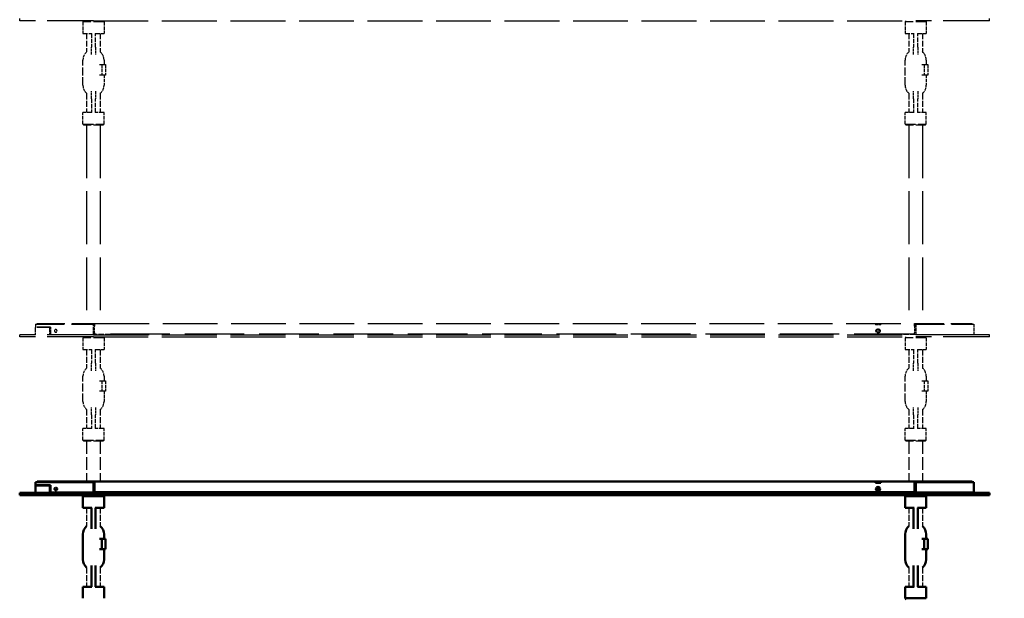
# Model space of a CAD drawing. Header units: millimetres. Extents: x 673 to 4813, y 821 to 3468.
# Tile 10 of 29: x 961 to 1895, y 2147 to 2696. Entities that reach past the tile are written whole.
import ezdxf

# ---------------------------------------------------------------- set-up
doc = ezdxf.new("R2010")
doc.units = ezdxf.units.MM
doc.header["$LTSCALE"] = 18
doc.linetypes.add('DASHED', pattern=[0.2068, 0.1655, -0.0413])
doc.layers.add('Widoczne (ISO)', color=7, linetype='Continuous', lineweight=50)
doc.layers.add('Wymiar (ISO)', color=7, linetype='Continuous', lineweight=18)
doc.styles.add('Tekst notatki (ISO)', font='tahoma.ttf')
doc.dimstyles.new('Domyślne (ISO)', dxfattribs={"dimscale": 18, "dimtxt": 3, "dimasz": 3, "dimexe": 3.175, "dimexo": 0, "dimgap": 0.762, "dimtad": 1, "dimdec": 1, "dimlfac": 0.03937, "dimrnd": 1e-08, "dimzin": 0, "dimdsep": 46, "dimtxsty": 'Tekst notatki (ISO)', "dimblk": 'Filled-1', "dimcen": 0.09, "dimdle": 10, "dimse1": 1, "dimse2": 1, "dimclrd": 256, "dimclre": 256, "dimclrt": 256, "dimadec": 0, "dimazin": 0, "dimtfac": 0.666667, "dimtmove": 0, "dimatfit": 3, "dimfxl": 1, "dimtolj": 1, "dimlwd": 15, "dimlwe": 15, "dimarcsym": 0})

# ---------------------------------------------------------------- blocks, each defined once
blk = doc.blocks.new('Filled-1')
at = {"color": 0}
for p, q in [((0, 0), (-1, 0.25)), ((-1, 0.25), (-1, -0.25)), ((-1, 0), (0, 0)), ((-1, -0.25), (0, 0))]:
    blk.add_line(p, q, dxfattribs=at)
at = {"color": 0, "flags": 128}
blk.add_lwpolyline([(-1, -0.25), (0, 0), (-1, 0.25), (-1, -0.25)], dxfattribs=at)
at = {"color": 0}
blk.add_solid([(-1, -0.25), (0, 0), (-1, 0.25), (-1, -0.25)], dxfattribs=at)
blk = doc.blocks.new('*D4')
at = {"layer": 'Defpoints', "color": 0, "transparency": 16777216}
for p in [(1810.42, 2257.73), (2437.43, 2257.73), (2007.79, 1220.5)]:
    blk.add_point(p, dxfattribs=at)
at = {"layer": 'Wymiar (ISO)', "lineweight": 15, "transparency": 16777216}
blk.add_line((2437.43, 1274.5), (2437.43, 2203.73), dxfattribs=at)
at = {"layer": 'Wymiar (ISO)', "lineweight": 15, "transparency": 16777216, "xscale": 54, "yscale": 54, "zscale": 54}
for p, rotation in [((2437.43, 2257.73), 90), ((2437.43, 1220.5), 270)]:
    blk.add_blockref('Filled-1', p, dxfattribs=dict(at, rotation=rotation))
at = {"layer": 'Wymiar (ISO)', "lineweight": 18, "transparency": 16777216, "insert": (2276.23, 1590.46), "char_height": 54, "attachment_point": 1, "rotation": 90, "style": 'Tekst notatki (ISO)'}
blk.add_mtext('\\A1;40.8\\P1037 mm', dxfattribs=at)
blk = doc.blocks.new('*D5')
at = {"layer": 'Defpoints', "color": 0, "transparency": 16777216}
for p in [(1810.42, 2407.73), (2437.43, 2407.73), (2007.79, 1220.5)]:
    blk.add_point(p, dxfattribs=at)
at = {"layer": 'Wymiar (ISO)', "lineweight": 15, "transparency": 16777216}
blk.add_line((2437.43, 1274.5), (2437.43, 2353.73), dxfattribs=at)
at = {"layer": 'Wymiar (ISO)', "lineweight": 15, "transparency": 16777216, "xscale": 54, "yscale": 54, "zscale": 54}
for p, rotation in [((2437.43, 2407.73), 90), ((2437.43, 1220.5), 270)]:
    blk.add_blockref('Filled-1', p, dxfattribs=dict(at, rotation=rotation))
at = {"layer": 'Wymiar (ISO)', "lineweight": 18, "transparency": 16777216, "insert": (2276.23, 2232.68), "char_height": 54, "attachment_point": 1, "rotation": 90, "style": 'Tekst notatki (ISO)'}
blk.add_mtext('\\A1;46.7\\P1187 mm', dxfattribs=at)
blk = doc.blocks.new('*D6')
at = {"layer": 'Defpoints', "color": 0, "transparency": 16777216}
for p in [(1810.42, 2707.73), (2437.43, 2707.73), (2007.79, 1220.5)]:
    blk.add_point(p, dxfattribs=at)
at = {"layer": 'Wymiar (ISO)', "lineweight": 15, "transparency": 16777216}
for p, q in [((2437.43, 2707.73), (2437.43, 3086.47)), ((2437.43, 1274.5), (2437.43, 2653.73))]:
    blk.add_line(p, q, dxfattribs=at)
at = {"layer": 'Wymiar (ISO)', "lineweight": 15, "transparency": 16777216, "xscale": 54, "yscale": 54, "zscale": 54}
for p, rotation in [((2437.43, 2707.73), 90), ((2437.43, 1220.5), 270)]:
    blk.add_blockref('Filled-1', p, dxfattribs=dict(at, rotation=rotation))
at = {"layer": 'Wymiar (ISO)', "lineweight": 18, "transparency": 16777216, "insert": (2276.01, 2775.45), "char_height": 54, "attachment_point": 1, "rotation": 90, "style": 'Tekst notatki (ISO)'}
blk.add_mtext('\\A1;58.6\\P1487 mm', dxfattribs=at)
blk = doc.blocks.new('*D7')
at = {"layer": 'Defpoints', "color": 0, "transparency": 16777216}
for p in [(1810.42, 3157.73), (2437.43, 3157.73), (2007.79, 1220.5)]:
    blk.add_point(p, dxfattribs=at)
at = {"layer": 'Wymiar (ISO)', "lineweight": 15, "transparency": 16777216}
blk.add_line((2437.43, 1274.5), (2437.43, 3103.73), dxfattribs=at)
at = {"layer": 'Wymiar (ISO)', "lineweight": 15, "transparency": 16777216, "xscale": 54, "yscale": 54, "zscale": 54}
for p, rotation in [((2437.43, 3157.73), 90), ((2437.43, 1220.5), 270)]:
    blk.add_blockref('Filled-1', p, dxfattribs=dict(at, rotation=rotation))
at = {"layer": 'Wymiar (ISO)', "lineweight": 18, "transparency": 16777216, "insert": (2276.34, 2998.67), "char_height": 54, "attachment_point": 1, "rotation": 90, "style": 'Tekst notatki (ISO)'}
blk.add_mtext('\\A1;76.3\\P1937 mm', dxfattribs=at)

msp = doc.modelspace()

# ---------------------------------------------------------------- linework, layer by layer
at = {"layer": 'Widoczne (ISO)', "linetype": 'DASHED', "lineweight": 25, "ltscale": 0.211431}
for p, q in [((961.42, 2694.98), (961.42, 2696.98)), ((1881.42, 2694.98), (1881.42, 2696.98)), ((961.42, 2394.98), (961.42, 2396.98)), ((1881.42, 2394.98), (1881.42, 2396.98))]:
    msp.add_line(p, q, dxfattribs=at)
at = {"layer": 'Widoczne (ISO)', "linetype": 'DASHED', "lineweight": 25, "ltscale": 14.769469}
for p, q in [((1031.42, 2694.98), (961.42, 2694.98)), ((1881.42, 2694.98), (1811.42, 2694.98)), ((1031.42, 2396.98), (961.42, 2396.98)), ((1031.42, 2394.98), (961.42, 2394.98)), ((1881.42, 2396.98), (1811.42, 2396.98)), ((1881.42, 2394.98), (1811.42, 2394.98))]:
    msp.add_line(p, q, dxfattribs=at)
at = {"layer": 'Widoczne (ISO)', "linetype": 'DASHED', "lineweight": 25, "ltscale": 0.149475}
for p, q in [((1022.42, 2694.98), (1021.42, 2693.98)), ((1040.42, 2694.98), (1041.42, 2693.98)), ((1802.42, 2694.98), (1801.42, 2693.98)), ((1820.42, 2694.98), (1821.42, 2693.98)), ((1022.42, 2595.98), (1021.42, 2596.98)), ((1040.42, 2595.98), (1041.42, 2596.98)), ((1802.42, 2595.98), (1801.42, 2596.98)), ((1820.42, 2595.98), (1821.42, 2596.98)), ((1022.42, 2394.98), (1021.42, 2393.98)), ((1040.42, 2394.98), (1041.42, 2393.98)), ((1802.42, 2394.98), (1801.42, 2393.98)), ((1820.42, 2394.98), (1821.42, 2393.98)), ((1022.42, 2295.98), (1021.42, 2296.98)), ((1040.42, 2295.98), (1041.42, 2296.98)), ((1802.42, 2295.98), (1801.42, 2296.98)), ((1820.42, 2295.98), (1821.42, 2296.98))]:
    msp.add_line(p, q, dxfattribs=at)
at = {"layer": 'Widoczne (ISO)', "linetype": 'DASHED', "lineweight": 25, "ltscale": 3.322615}
for p, q in [((1041.42, 2693.98), (1021.42, 2693.98)), ((1821.42, 2693.98), (1801.42, 2693.98)), ((1021.42, 2596.98), (1041.42, 2596.98)), ((1801.42, 2596.98), (1821.42, 2596.98)), ((1041.42, 2393.98), (1021.42, 2393.98)), ((1821.42, 2393.98), (1801.42, 2393.98)), ((1021.42, 2296.98), (1041.42, 2296.98)), ((1801.42, 2296.98), (1821.42, 2296.98))]:
    msp.add_line(p, q, dxfattribs=at)
at = {"layer": 'Widoczne (ISO)', "linetype": 'DASHED', "lineweight": 25, "ltscale": 1.163318}
for p, q in [((1021.42, 2693.98), (1021.42, 2682.98)), ((1041.42, 2693.98), (1041.42, 2682.98)), ((1801.42, 2693.98), (1801.42, 2682.98)), ((1821.42, 2693.98), (1821.42, 2682.98)), ((1021.42, 2596.98), (1021.42, 2607.98)), ((1041.42, 2596.98), (1041.42, 2607.98)), ((1801.42, 2596.98), (1801.42, 2607.98)), ((1821.42, 2596.98), (1821.42, 2607.98)), ((1021.42, 2393.98), (1021.42, 2382.98)), ((1041.42, 2393.98), (1041.42, 2382.98)), ((1801.42, 2393.98), (1801.42, 2382.98)), ((1821.42, 2393.98), (1821.42, 2382.98)), ((1021.42, 2296.98), (1021.42, 2307.98)), ((1041.42, 2296.98), (1041.42, 2307.98)), ((1801.42, 2296.98), (1801.42, 2307.98)), ((1821.42, 2296.98), (1821.42, 2307.98))]:
    msp.add_line(p, q, dxfattribs=at)
at = {"layer": 'Widoczne (ISO)', "linetype": 'DASHED', "lineweight": 25, "ltscale": 17.461853}
for p, q in [((1031.42, 2694.98), (1811.42, 2694.98)), ((1031.42, 2396.98), (1811.42, 2396.98)), ((1031.42, 2394.98), (1811.42, 2394.98))]:
    msp.add_line(p, q, dxfattribs=at)
at = {"layer": 'Widoczne (ISO)', "linetype": 'DASHED', "lineweight": 25, "ltscale": 1.493558}
for p, q in [((1021.42, 2682.98), (1029.84, 2682.98)), ((1033, 2682.98), (1041.42, 2682.98)), ((1801.42, 2682.98), (1809.84, 2682.98)), ((1813, 2682.98), (1821.42, 2682.98)), ((1029.84, 2607.98), (1021.42, 2607.98)), ((1041.42, 2607.98), (1033, 2607.98)), ((1809.84, 2607.98), (1801.42, 2607.98)), ((1821.42, 2607.98), (1813, 2607.98)), ((1021.42, 2382.98), (1029.84, 2382.98)), ((1033, 2382.98), (1041.42, 2382.98)), ((1801.42, 2382.98), (1809.84, 2382.98)), ((1813, 2382.98), (1821.42, 2382.98)), ((1029.84, 2307.98), (1021.42, 2307.98)), ((1041.42, 2307.98), (1033, 2307.98)), ((1809.84, 2307.98), (1801.42, 2307.98)), ((1821.42, 2307.98), (1813, 2307.98))]:
    msp.add_line(p, q, dxfattribs=at)
at = {"layer": 'Widoczne (ISO)', "linetype": 'DASHED', "lineweight": 25, "ltscale": 1.866727}
for p, q in [((1024.92, 2682.98), (1024.92, 2665.33)), ((1037.92, 2682.98), (1037.92, 2665.33)), ((1804.92, 2682.98), (1804.92, 2665.33)), ((1817.92, 2682.98), (1817.92, 2665.33)), ((1024.92, 2382.98), (1024.92, 2365.33)), ((1037.92, 2382.98), (1037.92, 2365.33)), ((1804.92, 2382.98), (1804.92, 2365.33)), ((1817.92, 2382.98), (1817.92, 2365.33)), ((1024.92, 2232.98), (1024.92, 2215.33)), ((1037.92, 2232.98), (1037.92, 2215.33)), ((1804.92, 2232.98), (1804.92, 2215.33)), ((1817.92, 2232.98), (1817.92, 2215.33))]:
    msp.add_line(p, q, dxfattribs=at)
at = {"layer": 'Widoczne (ISO)', "linetype": 'DASHED', "lineweight": 25, "ltscale": 1.374849}
for p, q in [((1029.42, 2682.98), (1029.42, 2669.98)), ((1033.42, 2669.98), (1033.42, 2682.98)), ((1809.42, 2682.98), (1809.42, 2669.98)), ((1813.42, 2669.98), (1813.42, 2682.98)), ((1029.42, 2620.98), (1029.42, 2607.98)), ((1033.42, 2607.98), (1033.42, 2620.98)), ((1809.42, 2620.98), (1809.42, 2607.98)), ((1813.42, 2607.98), (1813.42, 2620.98)), ((1029.42, 2382.98), (1029.42, 2369.98)), ((1033.42, 2369.98), (1033.42, 2382.98)), ((1809.42, 2382.98), (1809.42, 2369.98)), ((1813.42, 2369.98), (1813.42, 2382.98)), ((1029.42, 2320.98), (1029.42, 2307.98)), ((1033.42, 2307.98), (1033.42, 2320.98)), ((1809.42, 2320.98), (1809.42, 2307.98)), ((1813.42, 2307.98), (1813.42, 2320.98))]:
    msp.add_line(p, q, dxfattribs=at)
at = {"layer": 'Widoczne (ISO)', "linetype": 'DASHED', "lineweight": 25, "ltscale": 0.844161}
for p, q in [((1029.42, 2662.93), (1029.42, 2669.98)), ((1033.42, 2669.98), (1033.42, 2662.93)), ((1809.42, 2662.93), (1809.42, 2669.98)), ((1813.42, 2669.98), (1813.42, 2662.93)), ((1029.42, 2620.98), (1029.42, 2628.03)), ((1033.42, 2628.03), (1033.42, 2620.98)), ((1809.42, 2620.98), (1809.42, 2628.03)), ((1813.42, 2628.03), (1813.42, 2620.98)), ((1029.42, 2362.93), (1029.42, 2369.98)), ((1033.42, 2369.98), (1033.42, 2362.93)), ((1809.42, 2362.93), (1809.42, 2369.98)), ((1813.42, 2369.98), (1813.42, 2362.93)), ((1029.42, 2320.98), (1029.42, 2328.03)), ((1033.42, 2328.03), (1033.42, 2320.98)), ((1809.42, 2320.98), (1809.42, 2328.03)), ((1813.42, 2328.03), (1813.42, 2320.98))]:
    msp.add_line(p, q, dxfattribs=at)
at = {"layer": 'Widoczne (ISO)', "linetype": 'DASHED', "lineweight": 25, "ltscale": 2.538267}
for p, q in [((1021.42, 2633.73), (1021.42, 2657.73)), ((1801.42, 2633.73), (1801.42, 2657.73)), ((1021.42, 2333.73), (1021.42, 2357.73)), ((1801.42, 2333.73), (1801.42, 2357.73))]:
    msp.add_line(p, q, dxfattribs=at)
at = {"layer": 'Widoczne (ISO)', "linetype": 'DASHED', "lineweight": 25, "ltscale": 0.260949}
for p, q in [((1037.28, 2653.48), (1039.42, 2653.48)), ((1817.28, 2653.48), (1819.42, 2653.48)), ((1039.42, 2643.48), (1037.28, 2643.48)), ((1819.42, 2643.48), (1817.28, 2643.48)), ((1037.28, 2353.48), (1039.42, 2353.48)), ((1817.28, 2353.48), (1819.42, 2353.48)), ((1039.42, 2343.48), (1037.28, 2343.48)), ((1819.42, 2343.48), (1817.28, 2343.48))]:
    msp.add_line(p, q, dxfattribs=at)
at = {"layer": 'Widoczne (ISO)', "linetype": 'DASHED', "lineweight": 25, "ltscale": 0.427345}
for p, q in [((1039.42, 2653.48), (1042.92, 2653.48)), ((1819.42, 2653.48), (1822.92, 2653.48)), ((1042.92, 2643.48), (1039.42, 2643.48)), ((1822.92, 2643.48), (1819.42, 2643.48)), ((1039.42, 2353.48), (1042.92, 2353.48)), ((1819.42, 2353.48), (1822.92, 2353.48)), ((1042.92, 2343.48), (1039.42, 2343.48)), ((1822.92, 2343.48), (1819.42, 2343.48))]:
    msp.add_line(p, q, dxfattribs=at)
at = {"layer": 'Widoczne (ISO)', "linetype": 'DASHED', "lineweight": 25, "ltscale": 1.057553}
for p, q in [((1039.42, 2653.48), (1039.42, 2643.48)), ((1042.92, 2653.48), (1042.92, 2643.48)), ((1819.42, 2653.48), (1819.42, 2643.48)), ((1822.92, 2653.48), (1822.92, 2643.48)), ((1031.42, 2397.23), (1031.42, 2407.23)), ((1811.42, 2407.23), (1811.42, 2397.23)), ((1866.42, 2407.23), (1866.42, 2397.23)), ((1039.42, 2353.48), (1039.42, 2343.48)), ((1042.92, 2353.48), (1042.92, 2343.48)), ((1819.42, 2353.48), (1819.42, 2343.48)), ((1822.92, 2353.48), (1822.92, 2343.48))]:
    msp.add_line(p, q, dxfattribs=at)
at = {"layer": 'Widoczne (ISO)', "linetype": 'DASHED', "lineweight": 25, "ltscale": 0.449403}
for p, q in [((1041.42, 2657.73), (1041.42, 2653.48)), ((1821.42, 2657.73), (1821.42, 2653.48)), ((1041.42, 2357.73), (1041.42, 2353.48)), ((1821.42, 2357.73), (1821.42, 2353.48))]:
    msp.add_line(p, q, dxfattribs=at)
at = {"layer": 'Widoczne (ISO)', "linetype": 'DASHED', "lineweight": 25, "ltscale": 1.031112}
for p, q in [((1041.42, 2643.48), (1041.42, 2633.73)), ((1821.42, 2643.48), (1821.42, 2633.73)), ((1041.42, 2343.48), (1041.42, 2333.73)), ((1821.42, 2343.48), (1821.42, 2333.73))]:
    msp.add_line(p, q, dxfattribs=at)
at = {"layer": 'Widoczne (ISO)', "linetype": 'DASHED', "lineweight": 25, "ltscale": 1.91961}
for p, q in [((1024.92, 2626.13), (1024.92, 2607.98)), ((1037.92, 2626.13), (1037.92, 2607.98)), ((1804.92, 2626.13), (1804.92, 2607.98)), ((1817.92, 2626.13), (1817.92, 2607.98)), ((1024.92, 2326.13), (1024.92, 2307.98)), ((1037.92, 2326.13), (1037.92, 2307.98)), ((1804.92, 2326.13), (1804.92, 2307.98)), ((1817.92, 2326.13), (1817.92, 2307.98)), ((1024.92, 2176.13), (1024.92, 2157.98)), ((1037.92, 2176.13), (1037.92, 2157.98)), ((1804.92, 2176.13), (1804.92, 2157.98)), ((1817.92, 2176.13), (1817.92, 2157.98))]:
    msp.add_line(p, q, dxfattribs=at)
at = {"layer": 'Widoczne (ISO)', "linetype": 'DASHED', "lineweight": 25, "ltscale": 2.990344}
for p, q in [((1040.42, 2595.98), (1022.42, 2595.98)), ((1820.42, 2595.98), (1802.42, 2595.98)), ((1040.42, 2295.98), (1022.42, 2295.98)), ((1820.42, 2295.98), (1802.42, 2295.98))]:
    msp.add_line(p, q, dxfattribs=at)
at = {"layer": 'Widoczne (ISO)', "linetype": 'DASHED', "lineweight": 25, "ltscale": 16.857405}
for p, q in [((1024.92, 2595.98), (1024.92, 2407.73)), ((1037.92, 2595.98), (1037.92, 2407.73)), ((1804.92, 2595.98), (1804.92, 2407.73)), ((1817.92, 2595.98), (1817.92, 2407.73))]:
    msp.add_line(p, q, dxfattribs=at)
at = {"layer": 'Widoczne (ISO)', "linetype": 'DASHED', "lineweight": 25, "ltscale": 9.137366}
for p, q in [((976.42, 2407.23), (1031.42, 2407.23)), ((1811.42, 2407.23), (1866.42, 2407.23)), ((1811.42, 2397.23), (1866.42, 2397.23))]:
    msp.add_line(p, q, dxfattribs=at)
at = {"layer": 'Widoczne (ISO)', "linetype": 'DASHED', "lineweight": 25, "ltscale": 0.317196}
msp.add_line((976.42, 2407.23), (976.42, 2404.23), dxfattribs=at)
at = {"layer": 'Widoczne (ISO)', "linetype": 'DASHED', "lineweight": 25, "ltscale": 4.285647}
msp.add_line((990.69, 2404.23), (976.42, 2404.23), dxfattribs=at)
at = {"layer": 'Widoczne (ISO)', "linetype": 'DASHED', "lineweight": 25, "ltscale": 4.17134}
msp.add_line((989.97, 2403.98), (976.42, 2403.98), dxfattribs=at)
at = {"layer": 'Widoczne (ISO)', "linetype": 'DASHED', "lineweight": 25, "ltscale": 0.740257}
for p, q in [((976.42, 2396.98), (976.42, 2403.98)), ((989.97, 2396.98), (989.97, 2403.98)), ((990.69, 2404.23), (990.69, 2397.23))]:
    msp.add_line(p, q, dxfattribs=at)
at = {"layer": 'Widoczne (ISO)', "linetype": 'DASHED', "lineweight": 25, "ltscale": 8.834781}
for p, q in [((977.92, 2407.73), (1030.92, 2407.73)), ((1811.93, 2407.73), (1864.92, 2407.73))]:
    msp.add_line(p, q, dxfattribs=at)
at = {"layer": 'Widoczne (ISO)', "linetype": 'DASHED', "lineweight": 25, "ltscale": 0.052783}
for p, q in [((977.92, 2407.23), (977.92, 2407.73)), ((1031.42, 2407.23), (1031.42, 2407.73)), ((1811.42, 2407.73), (1811.42, 2407.23)), ((1864.92, 2407.23), (1864.92, 2407.73)), ((1047.82, 2397.73), (1047.82, 2397.23)), ((1084.25, 2397.23), (1084.25, 2397.73)), ((1770.69, 2397.73), (1770.69, 2397.23)), ((1795.03, 2397.23), (1795.03, 2397.73))]:
    msp.add_line(p, q, dxfattribs=at)
at = {"layer": 'Widoczne (ISO)', "linetype": 'DASHED', "lineweight": 25, "ltscale": 0.078544}
msp.add_line((989.97, 2403.98), (990.69, 2403.98), dxfattribs=at)
at = {"layer": 'Widoczne (ISO)', "linetype": 'DASHED', "lineweight": 25, "ltscale": 0.083467}
for p, q in [((1030.92, 2407.73), (1031.42, 2407.73)), ((1811.42, 2407.73), (1811.93, 2407.73))]:
    msp.add_line(p, q, dxfattribs=at)
at = {"layer": 'Widoczne (ISO)', "linetype": 'DASHED', "lineweight": 25, "ltscale": 0.166036}
for p, q in [((1031.42, 2407.73), (1032.42, 2407.73)), ((1032.42, 2406.23), (1031.42, 2406.23)), ((1810.42, 2407.73), (1811.42, 2407.73)), ((1811.42, 2406.23), (1810.42, 2406.23))]:
    msp.add_line(p, q, dxfattribs=at)
at = {"layer": 'Widoczne (ISO)', "linetype": 'DASHED', "lineweight": 25, "ltscale": 0.105665}
for p, q in [((1031.42, 2405.73), (1032.42, 2405.73)), ((1810.42, 2405.73), (1811.42, 2405.73))]:
    msp.add_line(p, q, dxfattribs=at)
at = {"layer": 'Widoczne (ISO)', "linetype": 'DASHED', "lineweight": 25, "ltscale": 17.417078}
msp.add_line((1032.42, 2407.73), (1810.42, 2407.73), dxfattribs=at)
at = {"layer": 'Widoczne (ISO)', "linetype": 'DASHED', "lineweight": 25, "ltscale": 0.415239}
for p, q in [((1032.42, 2407.73), (1032.42, 2405.23)), ((1810.42, 2405.23), (1810.42, 2407.73))]:
    msp.add_line(p, q, dxfattribs=at)
at = {"layer": 'Widoczne (ISO)', "linetype": 'DASHED', "lineweight": 25, "ltscale": 0.687375}
for p, q in [((1032.42, 2398.73), (1032.42, 2405.23)), ((1810.42, 2405.23), (1810.42, 2398.73))]:
    msp.add_line(p, q, dxfattribs=at)
at = {"layer": 'Widoczne (ISO)', "linetype": 'DASHED', "lineweight": 25, "ltscale": 0.159185}
for p, q in [((1773.19, 2407.44), (1773.19, 2406.39)), ((1778.19, 2406.39), (1778.19, 2407.44))]:
    msp.add_line(p, q, dxfattribs=at)
at = {"layer": 'Widoczne (ISO)', "linetype": 'DASHED', "lineweight": 25, "ltscale": 0.528727}
for p, q in [((1773.19, 2407.44), (1778.19, 2407.44)), ((1778.19, 2406.39), (1773.19, 2406.39))]:
    msp.add_line(p, q, dxfattribs=at)
at = {"layer": 'Widoczne (ISO)', "linetype": 'DASHED', "lineweight": 25, "ltscale": 4.85162}
msp.add_line((990.69, 2397.23), (1031.42, 2397.23), dxfattribs=at)
at = {"layer": 'Widoczne (ISO)', "linetype": 'DASHED', "lineweight": 25, "ltscale": 1.733774}
for p, q in [((1047.82, 2397.23), (1031.42, 2397.23)), ((1811.42, 2397.23), (1795.03, 2397.23))]:
    msp.add_line(p, q, dxfattribs=at)
at = {"layer": 'Widoczne (ISO)', "linetype": 'DASHED', "lineweight": 25, "ltscale": 18.951605}
msp.add_line((1809.42, 2397.73), (1033.42, 2397.73), dxfattribs=at)
at = {"layer": 'Widoczne (ISO)', "linetype": 'DASHED', "lineweight": 25, "ltscale": 5.707577}
msp.add_line((1047.82, 2397.23), (1084.17, 2397.23), dxfattribs=at)
at = {"layer": 'Widoczne (ISO)', "linetype": 'DASHED', "lineweight": 25, "ltscale": 0.026341}
for p, q in [((1061.12, 2396.98), (1061.12, 2397.23)), ((1841.12, 2396.98), (1841.12, 2397.23))]:
    msp.add_line(p, q, dxfattribs=at)
at = {"layer": 'Widoczne (ISO)', "linetype": 'DASHED', "lineweight": 25, "ltscale": 0.060597}
msp.add_line((1084.25, 2397.23), (1084.17, 2397.23), dxfattribs=at)
at = {"layer": 'Widoczne (ISO)', "linetype": 'DASHED', "lineweight": 25, "ltscale": 0.079224}
for p, q in [((1758.59, 2397.73), (1758.59, 2396.98)), ((1769.97, 2396.98), (1769.97, 2397.73))]:
    msp.add_line(p, q, dxfattribs=at)
at = {"layer": 'Widoczne (ISO)', "linetype": 'DASHED', "lineweight": 25, "ltscale": 3.090988}
msp.add_line((1770.69, 2397.23), (1795.03, 2397.23), dxfattribs=at)
at = {"layer": 'Widoczne (ISO)', "linetype": 'DASHED', "lineweight": 25, "ltscale": 4.045423}
for p, q in [((1024.92, 2295.98), (1024.92, 2257.73)), ((1037.92, 2295.98), (1037.92, 2257.73)), ((1804.92, 2295.98), (1804.92, 2257.73)), ((1817.92, 2295.98), (1817.92, 2257.73))]:
    msp.add_line(p, q, dxfattribs=at)
at = {"layer": 'Widoczne (ISO)'}
for p, q in [((976.42, 2257.23), (1031.42, 2257.23)), ((976.42, 2257.23), (976.42, 2254.23)), ((990.69, 2254.23), (976.42, 2254.23)), ((989.97, 2253.98), (976.42, 2253.98)), ((976.42, 2246.98), (976.42, 2253.98)), ((977.92, 2257.73), (1030.92, 2257.73)), ((977.92, 2257.23), (977.92, 2257.73)), ((989.97, 2253.98), (990.69, 2253.98)), ((989.97, 2246.98), (989.97, 2253.98)), ((990.69, 2254.23), (990.69, 2247.23)), ((1030.92, 2257.73), (1031.42, 2257.73)), ((1031.42, 2257.23), (1031.42, 2257.73)), ((1031.42, 2257.73), (1032.42, 2257.73)), ((1031.42, 2247.23), (1031.42, 2257.23)), ((1032.42, 2256.23), (1031.42, 2256.23)), ((1031.42, 2255.73), (1032.42, 2255.73)), ((1032.42, 2257.73), (1810.42, 2257.73)), ((1032.42, 2257.73), (1032.42, 2255.23)), ((1032.42, 2248.73), (1032.42, 2255.23)), ((1773.19, 2257.44), (1773.19, 2256.39)), ((1773.19, 2257.44), (1778.19, 2257.44)), ((1778.19, 2256.39), (1773.19, 2256.39)), ((1778.19, 2256.39), (1778.19, 2257.44)), ((1810.42, 2257.73), (1811.42, 2257.73)), ((1810.42, 2255.23), (1810.42, 2257.73)), ((1811.42, 2256.23), (1810.42, 2256.23)), ((1810.42, 2255.73), (1811.42, 2255.73)), ((1810.42, 2255.23), (1810.42, 2248.73)), ((1811.42, 2257.73), (1811.93, 2257.73)), ((1811.42, 2257.73), (1811.42, 2257.23)), ((1811.42, 2257.23), (1866.42, 2257.23)), ((1811.42, 2257.23), (1811.42, 2247.23)), ((1811.93, 2257.73), (1864.92, 2257.73)), ((1864.92, 2257.23), (1864.92, 2257.73)), ((1866.42, 2257.23), (1866.42, 2247.23)), ((1031.42, 2246.98), (961.42, 2246.98)), ((961.42, 2244.98), (961.42, 2246.98)), ((1031.42, 2244.98), (961.42, 2244.98)), ((990.69, 2247.23), (1031.42, 2247.23)), ((1022.42, 2244.98), (1021.42, 2243.98)), ((1041.42, 2243.98), (1021.42, 2243.98)), ((1021.42, 2243.98), (1021.42, 2232.98)), ((1047.82, 2247.23), (1031.42, 2247.23)), ((1031.42, 2246.98), (1811.42, 2246.98)), ((1031.42, 2244.98), (1811.42, 2244.98)), ((1809.42, 2247.73), (1033.42, 2247.73)), ((1040.42, 2244.98), (1041.42, 2243.98)), ((1041.42, 2243.98), (1041.42, 2232.98)), ((1047.82, 2247.73), (1047.82, 2247.23)), ((1047.82, 2247.23), (1084.17, 2247.23)), ((1061.12, 2246.98), (1061.12, 2247.23)), ((1084.25, 2247.23), (1084.17, 2247.23)), ((1084.25, 2247.23), (1084.25, 2247.73)), ((1758.59, 2247.73), (1758.59, 2246.98)), ((1769.97, 2246.98), (1769.97, 2247.73)), ((1770.69, 2247.73), (1770.69, 2247.23)), ((1770.69, 2247.23), (1795.03, 2247.23)), ((1795.03, 2247.23), (1795.03, 2247.73)), ((1811.42, 2247.23), (1795.03, 2247.23)), ((1802.42, 2244.98), (1801.42, 2243.98)), ((1821.42, 2243.98), (1801.42, 2243.98)), ((1801.42, 2243.98), (1801.42, 2232.98)), ((1811.42, 2247.23), (1866.42, 2247.23)), ((1881.42, 2246.98), (1811.42, 2246.98)), ((1881.42, 2244.98), (1811.42, 2244.98)), ((1820.42, 2244.98), (1821.42, 2243.98)), ((1821.42, 2243.98), (1821.42, 2232.98)), ((1841.12, 2246.98), (1841.12, 2247.23)), ((1881.42, 2244.98), (1881.42, 2246.98)), ((1021.42, 2232.98), (1029.84, 2232.98)), ((1029.42, 2232.98), (1029.42, 2219.98)), ((1033, 2232.98), (1041.42, 2232.98)), ((1033.42, 2219.98), (1033.42, 2232.98)), ((1801.42, 2232.98), (1809.84, 2232.98)), ((1809.42, 2232.98), (1809.42, 2219.98)), ((1813, 2232.98), (1821.42, 2232.98)), ((1813.42, 2219.98), (1813.42, 2232.98)), ((1029.42, 2212.93), (1029.42, 2219.98)), ((1033.42, 2219.98), (1033.42, 2212.93)), ((1809.42, 2212.93), (1809.42, 2219.98)), ((1813.42, 2219.98), (1813.42, 2212.93)), ((1021.42, 2183.73), (1021.42, 2207.73)), ((1041.42, 2207.73), (1041.42, 2203.48)), ((1801.42, 2183.73), (1801.42, 2207.73)), ((1821.42, 2207.73), (1821.42, 2203.48)), ((1037.28, 2203.48), (1039.42, 2203.48)), ((1039.42, 2203.48), (1042.92, 2203.48)), ((1039.42, 2203.48), (1039.42, 2193.48)), ((1042.92, 2203.48), (1042.92, 2193.48)), ((1817.28, 2203.48), (1819.42, 2203.48)), ((1819.42, 2203.48), (1822.92, 2203.48)), ((1819.42, 2203.48), (1819.42, 2193.48)), ((1822.92, 2203.48), (1822.92, 2193.48)), ((1039.42, 2193.48), (1037.28, 2193.48)), ((1042.92, 2193.48), (1039.42, 2193.48)), ((1041.42, 2193.48), (1041.42, 2183.73)), ((1819.42, 2193.48), (1817.28, 2193.48)), ((1822.92, 2193.48), (1819.42, 2193.48)), ((1821.42, 2193.48), (1821.42, 2183.73)), ((1029.42, 2170.98), (1029.42, 2178.03)), ((1033.42, 2178.03), (1033.42, 2170.98)), ((1809.42, 2170.98), (1809.42, 2178.03)), ((1813.42, 2178.03), (1813.42, 2170.98)), ((1029.42, 2170.98), (1029.42, 2157.98)), ((1033.42, 2157.98), (1033.42, 2170.98)), ((1809.42, 2170.98), (1809.42, 2157.98)), ((1813.42, 2157.98), (1813.42, 2170.98)), ((1029.84, 2157.98), (1021.42, 2157.98)), ((1021.42, 2146.98), (1021.42, 2157.98)), ((1041.42, 2157.98), (1033, 2157.98)), ((1041.42, 2146.98), (1041.42, 2157.98)), ((1809.84, 2157.98), (1801.42, 2157.98)), ((1801.42, 2146.98), (1801.42, 2157.98)), ((1821.42, 2157.98), (1813, 2157.98)), ((1821.42, 2146.98), (1821.42, 2157.98)), ((1801.42, 2146.98), (1821.42, 2146.98)), ((1802.42, 2145.98), (1801.42, 2146.98))]:
    msp.add_line(p, q, dxfattribs=at)
at = {"layer": 'Widoczne (ISO)', "linetype": 'DASHED', "lineweight": 25, "ltscale": 1.328986}
msp.add_circle((1775.69, 2400.73), 2, dxfattribs=at)
at = {"layer": 'Widoczne (ISO)'}
msp.add_circle((1775.69, 2250.73), 2, dxfattribs=at)
at = {"layer": 'Widoczne (ISO)', "linetype": 'DASHED', "lineweight": 25, "ltscale": 0.912879}
for centre, start, end in [((1031.42, 2657.73), 130.5416, 180), ((1031.42, 2657.73), 0, 49.4584), ((1811.42, 2657.73), 130.5416, 180), ((1811.42, 2657.73), 0, 49.4584), ((1031.42, 2633.73), 180, 229.4584), ((1031.42, 2633.73), 310.5416, 0), ((1811.42, 2633.73), 180, 229.4584), ((1811.42, 2633.73), 310.5416, 0), ((1031.42, 2357.73), 130.5416, 180), ((1031.42, 2357.73), 0, 49.4584), ((1811.42, 2357.73), 130.5416, 180), ((1811.42, 2357.73), 0, 49.4584), ((1031.42, 2333.73), 180, 229.4584), ((1031.42, 2333.73), 310.5416, 0), ((1811.42, 2333.73), 180, 229.4584), ((1811.42, 2333.73), 310.5416, 0)]:
    msp.add_arc(centre, 10, start, end, dxfattribs=at)
at = {"layer": 'Widoczne (ISO)', "linetype": 'DASHED', "lineweight": 25, "ltscale": 0.166036}
for centre, start, end in [((1033.42, 2398.73), 180, 270), ((1809.42, 2398.73), 270, 0)]:
    msp.add_arc(centre, 1, start, end, dxfattribs=at)
at = {"layer": 'Widoczne (ISO)'}
for centre, radius, start, end in [((1033.42, 2248.73), 1, 180, 270), ((1809.42, 2248.73), 1, 270, 0), ((1031.42, 2207.73), 10, 130.5416, 180), ((1031.42, 2207.73), 10, 0, 49.4584), ((1811.42, 2207.73), 10, 130.5416, 180), ((1811.42, 2207.73), 10, 0, 49.4584), ((1031.42, 2183.73), 10, 180, 229.4584), ((1031.42, 2183.73), 10, 310.5416, 0), ((1811.42, 2183.73), 10, 180, 229.4584), ((1811.42, 2183.73), 10, 310.5416, 0)]:
    msp.add_arc(centre, radius, start, end, dxfattribs=at)
at = {"layer": 'Widoczne (ISO)', "linetype": 'DASHED', "lineweight": 25, "ltscale": 0.950366}
for points in [[(994.46, 2400.73), (994.46, 2400.88), (994.49, 2401.04), (994.6, 2401.33), (994.68, 2401.45), (994.89, 2401.68), (995.04, 2401.79), (995.36, 2401.93), (995.53, 2401.96), (995.84, 2401.96), (996.01, 2401.93), (996.33, 2401.79), (996.48, 2401.69), (996.69, 2401.45), (996.77, 2401.33), (996.88, 2401.04), (996.91, 2400.88), (996.91, 2400.58), (996.88, 2400.42), (996.77, 2400.13), (996.69, 2400), (996.48, 2399.77), (996.33, 2399.67), (996.01, 2399.53), (995.84, 2399.5), (995.53, 2399.5), (995.36, 2399.53), (995.04, 2399.67), (994.89, 2399.78), (994.68, 2400.01), (994.6, 2400.13), (994.49, 2400.42), (994.46, 2400.58), (994.46, 2400.73)], [(1774.46, 2400.73), (1774.46, 2400.88), (1774.49, 2401.04), (1774.6, 2401.33), (1774.68, 2401.45), (1774.89, 2401.68), (1775.04, 2401.79), (1775.36, 2401.93), (1775.53, 2401.96), (1775.84, 2401.96), (1776.01, 2401.93), (1776.33, 2401.79), (1776.48, 2401.69), (1776.69, 2401.45), (1776.77, 2401.33), (1776.88, 2401.04), (1776.91, 2400.88), (1776.91, 2400.58), (1776.88, 2400.42), (1776.77, 2400.13), (1776.69, 2400), (1776.48, 2399.77), (1776.33, 2399.67), (1776.01, 2399.53), (1775.84, 2399.5), (1775.53, 2399.5), (1775.36, 2399.53), (1775.04, 2399.67), (1774.89, 2399.78), (1774.68, 2400.01), (1774.6, 2400.13), (1774.49, 2400.42), (1774.46, 2400.58), (1774.46, 2400.73)]]:
    msp.add_open_spline(points, degree=3, knots=[0, 0, 0, 0, 0.0459347, 0.0459347, 0.0918694, 0.0918694, 0.1544558, 0.1544558, 0.2170423, 0.2170423, 0.2783791, 0.2783791, 0.339716, 0.339716, 0.3854518, 0.3854518, 0.4311877, 0.4311877, 0.4769236, 0.4769236, 0.5226594, 0.5226594, 0.5839963, 0.5839963, 0.6453331, 0.6453331, 0.7079196, 0.7079196, 0.770506, 0.770506, 0.8164407, 0.8164407, 0.8623754, 0.8623754, 0.8623754, 0.8623754], dxfattribs=at)
at = {"layer": 'Widoczne (ISO)'}
for points in [[(994.46, 2250.73), (994.46, 2250.88), (994.49, 2251.04), (994.6, 2251.33), (994.68, 2251.45), (994.89, 2251.68), (995.04, 2251.79), (995.36, 2251.93), (995.53, 2251.96), (995.84, 2251.96), (996.01, 2251.93), (996.33, 2251.79), (996.48, 2251.69), (996.69, 2251.45), (996.77, 2251.33), (996.88, 2251.04), (996.91, 2250.88), (996.91, 2250.58), (996.88, 2250.42), (996.77, 2250.13), (996.69, 2250), (996.48, 2249.77), (996.33, 2249.67), (996.01, 2249.53), (995.84, 2249.5), (995.53, 2249.5), (995.36, 2249.53), (995.04, 2249.67), (994.89, 2249.78), (994.68, 2250.01), (994.6, 2250.13), (994.49, 2250.42), (994.46, 2250.58), (994.46, 2250.73)], [(1774.46, 2250.73), (1774.46, 2250.88), (1774.49, 2251.04), (1774.6, 2251.33), (1774.68, 2251.45), (1774.89, 2251.68), (1775.04, 2251.79), (1775.36, 2251.93), (1775.53, 2251.96), (1775.84, 2251.96), (1776.01, 2251.93), (1776.33, 2251.79), (1776.48, 2251.69), (1776.69, 2251.45), (1776.77, 2251.33), (1776.88, 2251.04), (1776.91, 2250.88), (1776.91, 2250.58), (1776.88, 2250.42), (1776.77, 2250.13), (1776.69, 2250), (1776.48, 2249.77), (1776.33, 2249.67), (1776.01, 2249.53), (1775.84, 2249.5), (1775.53, 2249.5), (1775.36, 2249.53), (1775.04, 2249.67), (1774.89, 2249.78), (1774.68, 2250.01), (1774.6, 2250.13), (1774.49, 2250.42), (1774.46, 2250.58), (1774.46, 2250.73)]]:
    msp.add_open_spline(points, degree=3, knots=[0, 0, 0, 0, 0.0459347, 0.0459347, 0.0918694, 0.0918694, 0.1544558, 0.1544558, 0.2170423, 0.2170423, 0.2783791, 0.2783791, 0.339716, 0.339716, 0.3854518, 0.3854518, 0.4311877, 0.4311877, 0.4769236, 0.4769236, 0.5226594, 0.5226594, 0.5839963, 0.5839963, 0.6453331, 0.6453331, 0.7079196, 0.7079196, 0.770506, 0.770506, 0.8164407, 0.8164407, 0.8623754, 0.8623754, 0.8623754, 0.8623754], dxfattribs=at)

# ---------------------------------------------------------------- dimensions: what is measured, and where the dimension line sits
at = {"layer": 'Wymiar (ISO)', "lineweight": 18}
for base, p2, text, override, picture, middle in [((2437.43, 3157.73), (1810.42, 3157.73), '<>\\P1937 mm', {"dimgap": 0.762, "dimdec": 1, "dimlfac": 0.03937, "dimpost": '\\X', "dimse1": 1, "dimse2": 1, "dimtol": 0, "dimlim": 0, "dimtp": 0, "dimtm": 0, "dimtdec": 2, "dimtofl": 0, "dimatfit": 1, "dimtvp": -0.25}, '*D7', (2437.43, 3147.33)), ((2437.43, 2707.73), (1810.42, 2707.73), '<>\\P1487 mm', {"dimgap": 0.762, "dimdec": 1, "dimlfac": 0.03937, "dimpost": '\\X', "dimse1": 1, "dimse2": 1, "dimtol": 0, "dimlim": 0, "dimtp": 0, "dimtm": 0, "dimtdec": 2, "dimtofl": 0, "dimatfit": 2, "dimtvp": -0.25}, '*D6', (2437.43, 2924.1)), ((2437.43, 2407.73), (1810.42, 2407.73), '<>\\P1187 mm', {"dimgap": 0.762, "dimdec": 1, "dimlfac": 0.03937, "dimpost": '\\X', "dimse1": 1, "dimse2": 1, "dimtol": 0, "dimlim": 0, "dimtp": 0, "dimtm": 0, "dimtdec": 2, "dimtofl": 0, "dimatfit": 1, "dimtvp": -0.25}, '*D5', (2437.43, 2381.34)), ((2437.43, 2257.73), (1810.42, 2257.73), '<>\\P1037 mm', {"dimgap": 0.762, "dimdec": 1, "dimlfac": 0.03937, "dimpost": '\\X', "dimse1": 1, "dimse2": 1, "dimtol": 0, "dimlim": 0, "dimtp": 0, "dimtm": 0, "dimtdec": 2, "dimtofl": 0, "dimatfit": 1, "dimtvp": -0.25}, '*D4', (2437.43, 1739.11))]:
    dim = msp.add_linear_dim(base=base, p1=(2007.79, 1220.5), p2=p2, angle=270, text=text, dimstyle='Domyślne (ISO)', override=override, dxfattribs=at)
    dim.commit()
    dim.dimension.update_dxf_attribs({"geometry": picture, "text_midpoint": middle, "dimtype": 160})

doc.saveas('drawing.dxf')
